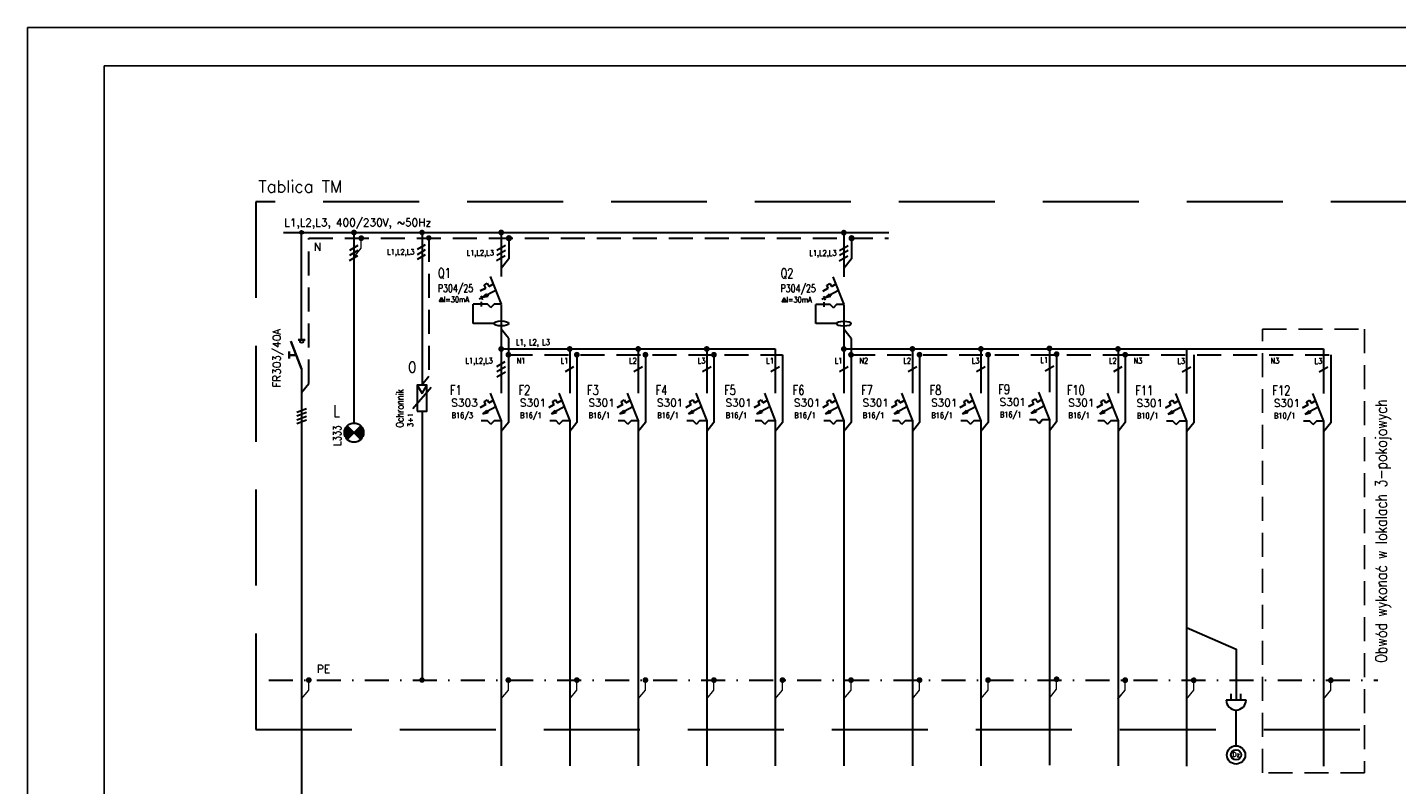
# Model space of a CAD drawing. Header units: millimetres. Extents: x 262469 to 275208, y -32539 to 9411.
# Tile 2 of 256: x 266739 to 269592, y -27171 to -25592. Entities that reach past the tile are written whole.
import ezdxf
from ezdxf.enums import TextEntityAlignment as Align

# ---------------------------------------------------------------- set-up
doc = ezdxf.new("R2010")
doc.units = ezdxf.units.MM
doc.header["$LTSCALE"] = 100
for name, pattern in [('DASHDOT', [1, 0.5, -0.25, 0, -0.25]), ('DASHED', [0.75, 0.5, -0.25]), ('DASHED2', [0.375, 0.25, -0.125])]:
    doc.linetypes.add(name, pattern=pattern)
for name, color, linetype, lineweight in [('# elektryka', 102, 'Continuous', 30), ('$ ele elektryka', 1, 'Continuous', 30), ('$ IE_SCHEMAT', 7, 'Continuous', 0), ('$ MP elektryka', 1, 'Continuous', 30), ('$ mp_ele', 1, 'Continuous', 35), ('$ TWN elektryka', 1, 'Continuous', 30), ('_PROJ_ELE', 1, 'Continuous', 30)]:
    doc.layers.add(name, color=color, linetype=linetype, lineweight=lineweight)
doc.layers.add('$ IE OPIS', color=7, linetype='Continuous')
doc.layers.add('$ IE TABELA', color=7, linetype='Continuous')
doc.styles.add('R', font='romans.shx')
doc.styles.add('ROMANS', font='romans', dxfattribs={"width": 0.8})
doc.styles.get("Standard").update_dxf_attribs({"font": 'simplex.shx', "width": 0.8})

# ---------------------------------------------------------------- blocks, each defined once
blk = doc.blocks.new('jkld')
at = {"layer": '$ IE_SCHEMAT', "color": 7, "linetype": 'Continuous'}
for p, q in [((622.567, 90.601), (622.567, 90.808)), ((622.417, 90.414), (622.567, 90.601))]:
    blk.add_line(p, q, dxfattribs=at)
at = {"layer": '$ IE_SCHEMAT', "color": 7, "linetype": 'Continuous', "const_width": 0.06, "flags": 128}
blk.add_lwpolyline([(622.537, 90.808, 1), (622.597, 90.808, 1)], format="xyb", close=True, dxfattribs=at)
blk = doc.blocks.new('a3eee')
at = {"layer": '$ IE TABELA'}
for p, q in [((19730.8, 4176.8), (19730.8, 1206.8)), ((23930.8, 4176.8), (19730.8, 4176.8)), ((19890.8, 4096.8), (19890.8, 1286.8)), ((23840.8, 4096.8), (19890.8, 4096.8))]:
    blk.add_line(p, q, dxfattribs=at)
blk = doc.blocks.new('A$C7279698E')
at = {"layer": '_PROJ_ELE', "ltscale": 0.01}
for p, q in [((4.52, 3.53), (0, 3.53)), ((4.52, -3.53), (0, -3.53))]:
    blk.add_line(p, q, dxfattribs=at)
at = {"layer": '_PROJ_ELE'}
blk.add_line((4.52, 7.19), (4.52, -7.19), dxfattribs=at)
blk.add_ellipse((4.52, 0), major_axis=(5.08, 5.08), ratio=1, start_param=3.926991, end_param=7.068583, dxfattribs=at)
blk = doc.blocks.new('A$C00412564')
at = {"layer": '_PROJ_ELE'}
for radius in [0.132, 0.0734]:
    blk.add_circle((0, 0), radius, dxfattribs=at)
at = {"layer": '_PROJ_ELE', "color": 7, "lineweight": 30}
blk.add_text('Dz', height=0.0661, rotation=180, dxfattribs=at).set_placement((0.052, 0.028))

msp = doc.modelspace()

# ---------------------------------------------------------------- hatches: boundary and pattern name
at = {"layer": '$ ele elektryka', "linetype": 'Continuous', "ltscale": 3}
h = msp.add_hatch(color=7, dxfattribs=at)
edge = h.paths.add_edge_path()
edge.add_arc((267310.3, -26019.5), 3.16, 0, 360)
h = msp.add_hatch(color=7, dxfattribs=at)
edge = h.paths.add_edge_path()
edge.add_arc((267310.3, -26019.5), 3.16, 0, 360)
h = msp.add_hatch(color=7, dxfattribs=at)
edge = h.paths.add_edge_path()
edge.add_arc((267310.3, -26019.5), 3.16, 0, 360)
h = msp.add_hatch(color=7, dxfattribs=at)
edge = h.paths.add_edge_path()
edge.add_arc((267742.2, -26031.6), 3.41, 0, 360)
h = msp.add_hatch(color=7, dxfattribs=at)
edge = h.paths.add_edge_path()
edge.add_arc((268456.2, -26031.6), 3.41, 0, 360)
at = {"layer": '$ ele elektryka', "linetype": 'Continuous'}
for points in [[(267419.4, -26436.8), (267405.3, -26422.7, 0.198912), (267399.4, -26436.8, 0.198912), (267405.3, -26451)], [(267433.6, -26451, 0.198912), (267439.4, -26436.8, 0.198912), (267433.6, -26422.7), (267419.4, -26436.8)]]:
    msp.add_hatch(color=256, dxfattribs=at).paths.add_polyline_path(points)

# ---------------------------------------------------------------- linework, layer by layer
at = {"layer": '$ ele elektryka', "color": 3, "linetype": 'DASHED', "lineweight": 30, "ltscale": 4}
for p, q in [((269654.9, -25955.7), (267215.2, -25955.7)), ((267215.2, -25955.7), (267215.2, -27055.6)), ((267215.2, -27055.6), (269654.9, -27055.6))]:
    msp.add_line(p, q, dxfattribs=at)
at = {"layer": '$ ele elektryka', "color": 7, "linetype": 'Continuous'}
for p, q in [((267272.7, -26019.6), (268533.5, -26019.6)), ((267410.4, -26056.5), (267428.4, -26046.1)), ((267551.6, -26054.6), (267568.7, -26044.7)), ((267717.1, -26056.5), (267735.1, -26046.1)), ((268431, -26056.9), (268449, -26046.5)), ((267409.7, -26078.1), (267427.7, -26067.7)), ((267410.4, -26066.8), (267428.4, -26056.4)), ((267551.6, -26065.2), (267568.7, -26055.4)), ((267551.6, -26075.5), (267568.7, -26065.6)), ((267716.4, -26078.1), (267734.4, -26067.7)), ((267717.1, -26066.8), (267735.1, -26056.4)), ((268430.4, -26078.5), (268448.4, -26068.1)), ((268431, -26067.2), (268449, -26056.8)), ((267690.3, -26128.9), (267696.8, -26125.5)), ((267690.3, -26128.9), (267696.8, -26125.5)), ((267690.3, -26128.9), (267696.8, -26125.5)), ((267693.8, -26135.4), (267690.3, -26128.9)), ((267693.8, -26135.4), (267690.3, -26128.9)), ((267693.8, -26135.4), (267690.3, -26128.9)), ((267696.8, -26125.5), (267700.2, -26131.9)), ((267696.8, -26125.5), (267700.2, -26131.9)), ((267696.8, -26125.5), (267700.2, -26131.9)), ((267700.2, -26131.9), (267709.4, -26127)), ((267709.4, -26127), (267700.2, -26131.9)), ((267703.3, -26111.6), (267726.1, -26169.2)), ((268404.3, -26129.3), (268410.7, -26125.9)), ((268404.3, -26129.3), (268410.7, -26125.9)), ((268404.3, -26129.3), (268410.7, -26125.9)), ((268407.7, -26135.8), (268404.3, -26129.3)), ((268407.7, -26135.8), (268404.3, -26129.3)), ((268407.7, -26135.8), (268404.3, -26129.3)), ((268410.7, -26125.9), (268414.2, -26132.3)), ((268410.7, -26125.9), (268414.2, -26132.3)), ((268410.7, -26125.9), (268414.2, -26132.3)), ((268414.2, -26132.3), (268423.4, -26127.4)), ((268423.4, -26127.4), (268414.2, -26132.3)), ((268417.3, -26112), (268440, -26169.6)), ((267685.6, -26156), (267680.3, -26158.8)), ((267682.3, -26141.5), (267693.8, -26135.4)), ((267693.8, -26135.4), (267682.3, -26141.5)), ((267683.4, -26151.9), (267685.6, -26156)), ((267687.8, -26160.1), (267685.6, -26156)), ((267714.7, -26140.4), (267687.9, -26154.7)), ((267714.7, -26140.4), (267687.9, -26154.7)), ((267687.9, -26154.7), (267696.1, -26147.2)), ((267687.9, -26154.7), (267698.7, -26152.1)), ((267696.1, -26147.2), (267698.7, -26152.1)), ((268399.6, -26156.4), (268394.3, -26159.2)), ((268396.3, -26141.9), (268407.7, -26135.8)), ((268407.7, -26135.8), (268396.3, -26141.9)), ((268397.4, -26152.3), (268399.6, -26156.4)), ((268401.7, -26160.5), (268399.6, -26156.4)), ((268428.7, -26140.8), (268401.9, -26155.1)), ((268428.7, -26140.8), (268401.9, -26155.1)), ((268401.9, -26155.1), (268410.1, -26147.6)), ((268401.9, -26155.1), (268412.7, -26152.5)), ((268410.1, -26147.6), (268412.7, -26152.5)), ((267667.8, -26209.2), (267667.8, -26169)), ((267684.3, -26169), (267667.8, -26169)), ((267684.3, -26164.5), (267684.3, -26173.9)), ((267684.3, -26164.5), (267684.3, -26173.9)), ((267697.6, -26169.2), (267684.3, -26169.2)), ((267697.6, -26169.2), (267684.3, -26169.2)), ((267704.4, -26176.3), (267697.6, -26169.2)), ((267704.4, -26176.3), (267697.6, -26169.2)), ((267711.2, -26169.2), (267704.4, -26176.3)), ((267704.4, -26176.3), (267711.2, -26169.2)), ((267726.1, -26169.2), (267711.2, -26169.2)), ((267726.1, -26169.2), (267711.2, -26169.2)), ((268381.8, -26209.6), (268381.8, -26169.4)), ((268398.3, -26169.4), (268381.8, -26169.4)), ((268398.3, -26164.9), (268398.3, -26174.3)), ((268398.3, -26164.9), (268398.3, -26174.3)), ((268411.6, -26169.6), (268398.3, -26169.6)), ((268411.6, -26169.6), (268398.3, -26169.6)), ((268418.4, -26176.7), (268411.6, -26169.6)), ((268418.4, -26176.7), (268411.6, -26169.6)), ((268425.1, -26169.6), (268418.4, -26176.7)), ((268418.4, -26176.7), (268425.1, -26169.6)), ((268440, -26169.6), (268425.1, -26169.6)), ((268440, -26169.6), (268425.1, -26169.6)), ((267710.7, -26209.2), (267667.8, -26209.2)), ((268424.7, -26209.6), (268381.8, -26209.6)), ((267716.7, -26298.9), (267734.7, -26288.5)), ((267717.1, -26309.6), (267735.1, -26299.2)), ((267859.8, -26309.6), (267877.8, -26299.2)), ((268002.6, -26309.6), (268020.6, -26299.2)), ((268145.4, -26309.6), (268163.4, -26299.2)), ((268288.2, -26309.6), (268306.2, -26299.2)), ((268431, -26309.6), (268449, -26299.2)), ((268573.8, -26309.6), (268591.8, -26299.2)), ((268716.6, -26309.6), (268734.6, -26299.2)), ((268859.4, -26308), (268877.4, -26297.6)), ((269002.3, -26309.6), (269020.3, -26299.2)), ((269145, -26310.3), (269163, -26299.9)), ((269430.7, -26310.3), (269448.7, -26299.9)), ((267717.1, -26320.5), (267735.1, -26310.1)), ((267310.3, -26353), (267325.3, -26334.2)), ((267579.9, -26342.8), (267542.1, -26387.2)), ((267550.8, -26337.7), (267561.1, -26355)), ((267561.1, -26355), (267571.2, -26337.7)), ((267703.3, -26354.4), (267726.1, -26412)), ((267846.1, -26354.4), (267868.8, -26412)), ((267988.9, -26354.4), (268011.6, -26412)), ((268131.7, -26354.4), (268154.4, -26412)), ((268274.5, -26354.4), (268297.2, -26412)), ((268417.3, -26354.4), (268440, -26412)), ((268560.1, -26354.4), (268582.8, -26412)), ((268702.9, -26354.4), (268725.6, -26412)), ((268845.7, -26352.8), (268868.4, -26410.5)), ((268988.5, -26354.4), (269011.3, -26412)), ((269131.3, -26355.1), (269154, -26412.7)), ((269416.9, -26355.1), (269439.7, -26412.7)), ((267693.8, -26378.2), (267682.3, -26384.3)), ((267682.3, -26384.3), (267693.8, -26378.2)), ((267714.7, -26383.2), (267687.9, -26397.6)), ((267714.7, -26383.2), (267687.9, -26397.6)), ((267690.3, -26371.8), (267696.8, -26368.3)), ((267690.3, -26371.8), (267696.8, -26368.3)), ((267690.3, -26371.8), (267696.8, -26368.3)), ((267693.8, -26378.2), (267690.3, -26371.8)), ((267693.8, -26378.2), (267690.3, -26371.8)), ((267693.8, -26378.2), (267690.3, -26371.8)), ((267696.8, -26368.3), (267700.2, -26374.8)), ((267696.8, -26368.3), (267700.2, -26374.8)), ((267696.8, -26368.3), (267700.2, -26374.8)), ((267709.4, -26369.8), (267700.2, -26374.8)), ((267700.2, -26374.8), (267709.4, -26369.8)), ((267836.5, -26378.2), (267825.1, -26384.3)), ((267825.1, -26384.3), (267836.5, -26378.2)), ((267857.5, -26383.2), (267830.7, -26397.6)), ((267857.5, -26383.2), (267830.7, -26397.6)), ((267833.1, -26371.8), (267839.5, -26368.3)), ((267833.1, -26371.8), (267839.5, -26368.3)), ((267833.1, -26371.8), (267839.5, -26368.3)), ((267836.5, -26378.2), (267833.1, -26371.8)), ((267836.5, -26378.2), (267833.1, -26371.8)), ((267836.5, -26378.2), (267833.1, -26371.8)), ((267839.5, -26368.3), (267843, -26374.8)), ((267839.5, -26368.3), (267843, -26374.8)), ((267839.5, -26368.3), (267843, -26374.8)), ((267852.2, -26369.8), (267843, -26374.8)), ((267843, -26374.8), (267852.2, -26369.8)), ((267979.3, -26378.2), (267967.9, -26384.3)), ((267967.9, -26384.3), (267979.3, -26378.2)), ((268000.3, -26383.2), (267973.5, -26397.6)), ((268000.3, -26383.2), (267973.5, -26397.6)), ((267975.9, -26371.8), (267982.3, -26368.3)), ((267975.9, -26371.8), (267982.3, -26368.3)), ((267975.9, -26371.8), (267982.3, -26368.3)), ((267979.3, -26378.2), (267975.9, -26371.8)), ((267979.3, -26378.2), (267975.9, -26371.8)), ((267979.3, -26378.2), (267975.9, -26371.8)), ((267982.3, -26368.3), (267985.8, -26374.8)), ((267982.3, -26368.3), (267985.8, -26374.8)), ((267982.3, -26368.3), (267985.8, -26374.8)), ((267995, -26369.8), (267985.8, -26374.8)), ((267985.8, -26374.8), (267995, -26369.8)), ((268122.1, -26378.2), (268110.7, -26384.3)), ((268110.7, -26384.3), (268122.1, -26378.2)), ((268143.1, -26383.2), (268116.3, -26397.6)), ((268143.1, -26383.2), (268116.3, -26397.6)), ((268118.7, -26371.8), (268125.1, -26368.3)), ((268118.7, -26371.8), (268125.1, -26368.3)), ((268118.7, -26371.8), (268125.1, -26368.3)), ((268122.1, -26378.2), (268118.7, -26371.8)), ((268122.1, -26378.2), (268118.7, -26371.8)), ((268122.1, -26378.2), (268118.7, -26371.8)), ((268125.1, -26368.3), (268128.6, -26374.8)), ((268125.1, -26368.3), (268128.6, -26374.8)), ((268125.1, -26368.3), (268128.6, -26374.8)), ((268137.8, -26369.8), (268128.6, -26374.8)), ((268128.6, -26374.8), (268137.8, -26369.8)), ((268264.9, -26378.2), (268253.5, -26384.3)), ((268253.5, -26384.3), (268264.9, -26378.2)), ((268285.9, -26383.2), (268259.1, -26397.6)), ((268285.9, -26383.2), (268259.1, -26397.6)), ((268261.5, -26371.8), (268267.9, -26368.3)), ((268261.5, -26371.8), (268267.9, -26368.3)), ((268261.5, -26371.8), (268267.9, -26368.3)), ((268264.9, -26378.2), (268261.5, -26371.8)), ((268264.9, -26378.2), (268261.5, -26371.8)), ((268264.9, -26378.2), (268261.5, -26371.8)), ((268267.9, -26368.3), (268271.4, -26374.8)), ((268267.9, -26368.3), (268271.4, -26374.8)), ((268267.9, -26368.3), (268271.4, -26374.8)), ((268280.6, -26369.8), (268271.4, -26374.8)), ((268271.4, -26374.8), (268280.6, -26369.8)), ((268407.7, -26378.2), (268396.3, -26384.3)), ((268396.3, -26384.3), (268407.7, -26378.2)), ((268428.7, -26383.2), (268401.9, -26397.6)), ((268428.7, -26383.2), (268401.9, -26397.6)), ((268404.3, -26371.8), (268410.7, -26368.3)), ((268404.3, -26371.8), (268410.7, -26368.3)), ((268404.3, -26371.8), (268410.7, -26368.3)), ((268407.7, -26378.2), (268404.3, -26371.8)), ((268407.7, -26378.2), (268404.3, -26371.8)), ((268407.7, -26378.2), (268404.3, -26371.8)), ((268410.7, -26368.3), (268414.2, -26374.8)), ((268410.7, -26368.3), (268414.2, -26374.8)), ((268410.7, -26368.3), (268414.2, -26374.8)), ((268423.4, -26369.8), (268414.2, -26374.8)), ((268414.2, -26374.8), (268423.4, -26369.8)), ((268550.5, -26378.2), (268539.1, -26384.3)), ((268539.1, -26384.3), (268550.5, -26378.2)), ((268571.5, -26383.2), (268544.7, -26397.6)), ((268571.5, -26383.2), (268544.7, -26397.6)), ((268547.1, -26371.8), (268553.5, -26368.3)), ((268547.1, -26371.8), (268553.5, -26368.3)), ((268547.1, -26371.8), (268553.5, -26368.3)), ((268550.5, -26378.2), (268547.1, -26371.8)), ((268550.5, -26378.2), (268547.1, -26371.8)), ((268550.5, -26378.2), (268547.1, -26371.8)), ((268553.5, -26368.3), (268557, -26374.8)), ((268553.5, -26368.3), (268557, -26374.8)), ((268553.5, -26368.3), (268557, -26374.8)), ((268566.2, -26369.8), (268557, -26374.8)), ((268557, -26374.8), (268566.2, -26369.8)), ((268693.3, -26378.2), (268681.9, -26384.3)), ((268681.9, -26384.3), (268693.3, -26378.2)), ((268714.3, -26383.2), (268687.5, -26397.6)), ((268714.3, -26383.2), (268687.5, -26397.6)), ((268689.9, -26371.8), (268696.3, -26368.3)), ((268689.9, -26371.8), (268696.3, -26368.3)), ((268689.9, -26371.8), (268696.3, -26368.3)), ((268693.3, -26378.2), (268689.9, -26371.8)), ((268693.3, -26378.2), (268689.9, -26371.8)), ((268693.3, -26378.2), (268689.9, -26371.8)), ((268696.3, -26368.3), (268699.8, -26374.8)), ((268696.3, -26368.3), (268699.8, -26374.8)), ((268696.3, -26368.3), (268699.8, -26374.8)), ((268709, -26369.8), (268699.8, -26374.8)), ((268699.8, -26374.8), (268709, -26369.8)), ((268836.1, -26376.6), (268824.7, -26382.7)), ((268824.7, -26382.7), (268836.1, -26376.6)), ((268857.1, -26381.6), (268830.3, -26396)), ((268857.1, -26381.6), (268830.3, -26396)), ((268830.3, -26396), (268838.5, -26388.5)), ((268832.7, -26370.2), (268839.1, -26366.7)), ((268832.7, -26370.2), (268839.1, -26366.7)), ((268832.7, -26370.2), (268839.1, -26366.7)), ((268836.1, -26376.6), (268832.7, -26370.2)), ((268836.1, -26376.6), (268832.7, -26370.2)), ((268836.1, -26376.6), (268832.7, -26370.2)), ((268838.5, -26388.5), (268841.1, -26393.3)), ((268839.1, -26366.7), (268842.6, -26373.2)), ((268839.1, -26366.7), (268842.6, -26373.2)), ((268839.1, -26366.7), (268842.6, -26373.2)), ((268851.8, -26368.2), (268842.6, -26373.2)), ((268842.6, -26373.2), (268851.8, -26368.2)), ((268978.9, -26378.2), (268967.5, -26384.3)), ((268967.5, -26384.3), (268978.9, -26378.2)), ((268999.9, -26383.2), (268973.1, -26397.6)), ((268999.9, -26383.2), (268973.1, -26397.6)), ((268975.5, -26371.8), (268982, -26368.3)), ((268975.5, -26371.8), (268982, -26368.3)), ((268975.5, -26371.8), (268982, -26368.3)), ((268978.9, -26378.2), (268975.5, -26371.8)), ((268978.9, -26378.2), (268975.5, -26371.8)), ((268978.9, -26378.2), (268975.5, -26371.8)), ((268982, -26368.3), (268985.4, -26374.8)), ((268982, -26368.3), (268985.4, -26374.8)), ((268982, -26368.3), (268985.4, -26374.8)), ((268994.6, -26369.8), (268985.4, -26374.8)), ((268985.4, -26374.8), (268994.6, -26369.8)), ((269121.7, -26378.9), (269110.3, -26385)), ((269110.3, -26385), (269121.7, -26378.9)), ((269142.7, -26383.9), (269115.9, -26398.2)), ((269142.7, -26383.9), (269115.9, -26398.2)), ((269118.3, -26372.5), (269124.7, -26369)), ((269118.3, -26372.5), (269124.7, -26369)), ((269118.3, -26372.5), (269124.7, -26369)), ((269121.7, -26378.9), (269118.3, -26372.5)), ((269121.7, -26378.9), (269118.3, -26372.5)), ((269121.7, -26378.9), (269118.3, -26372.5)), ((269124.7, -26369), (269128.2, -26375.5)), ((269124.7, -26369), (269128.2, -26375.5)), ((269124.7, -26369), (269128.2, -26375.5)), ((269137.4, -26370.5), (269128.2, -26375.5)), ((269128.2, -26375.5), (269137.4, -26370.5)), ((269407.3, -26378.9), (269395.9, -26385)), ((269395.9, -26385), (269407.3, -26378.9)), ((269428.3, -26383.9), (269401.5, -26398.2)), ((269428.3, -26383.9), (269401.5, -26398.2)), ((269403.9, -26372.5), (269410.4, -26369)), ((269403.9, -26372.5), (269410.4, -26369)), ((269403.9, -26372.5), (269410.4, -26369)), ((269407.3, -26378.9), (269403.9, -26372.5)), ((269407.3, -26378.9), (269403.9, -26372.5)), ((269407.3, -26378.9), (269403.9, -26372.5)), ((269410.4, -26369), (269413.8, -26375.5)), ((269410.4, -26369), (269413.8, -26375.5)), ((269410.4, -26369), (269413.8, -26375.5)), ((269423, -26370.5), (269413.8, -26375.5)), ((269413.8, -26375.5), (269423, -26370.5)), ((267697.6, -26412), (267684.3, -26412)), ((267697.6, -26412), (267684.3, -26412)), ((267687.9, -26397.6), (267696.1, -26390)), ((267687.9, -26397.6), (267698.7, -26394.9)), ((267696.1, -26390), (267698.7, -26394.9)), ((267704.4, -26419.1), (267697.6, -26412)), ((267704.4, -26419.1), (267697.6, -26412)), ((267704.4, -26419.1), (267711.2, -26412)), ((267711.2, -26412), (267704.4, -26419.1)), ((267726.1, -26412), (267711.2, -26412)), ((267726.1, -26412), (267711.2, -26412)), ((267840.4, -26412), (267827.1, -26412)), ((267840.4, -26412), (267827.1, -26412)), ((267830.7, -26397.6), (267838.9, -26390)), ((267830.7, -26397.6), (267841.5, -26394.9)), ((267838.9, -26390), (267841.5, -26394.9)), ((267847.2, -26419.1), (267840.4, -26412)), ((267847.2, -26419.1), (267840.4, -26412)), ((267847.2, -26419.1), (267854, -26412)), ((267854, -26412), (267847.2, -26419.1)), ((267868.8, -26412), (267854, -26412)), ((267868.8, -26412), (267854, -26412)), ((267983.2, -26412), (267969.9, -26412)), ((267983.2, -26412), (267969.9, -26412)), ((267973.5, -26397.6), (267981.7, -26390)), ((267973.5, -26397.6), (267984.3, -26394.9)), ((267981.7, -26390), (267984.3, -26394.9)), ((267990, -26419.1), (267983.2, -26412)), ((267990, -26419.1), (267983.2, -26412)), ((267990, -26419.1), (267996.7, -26412)), ((267996.7, -26412), (267990, -26419.1)), ((268011.6, -26412), (267996.7, -26412)), ((268011.6, -26412), (267996.7, -26412)), ((268126, -26412), (268112.7, -26412)), ((268126, -26412), (268112.7, -26412)), ((268116.3, -26397.6), (268124.5, -26390)), ((268116.3, -26397.6), (268127.1, -26394.9)), ((268124.5, -26390), (268127.1, -26394.9)), ((268132.8, -26419.1), (268126, -26412)), ((268132.8, -26419.1), (268126, -26412)), ((268132.8, -26419.1), (268139.5, -26412)), ((268139.5, -26412), (268132.8, -26419.1)), ((268154.4, -26412), (268139.5, -26412)), ((268154.4, -26412), (268139.5, -26412)), ((268268.8, -26412), (268255.5, -26412)), ((268268.8, -26412), (268255.5, -26412)), ((268259.1, -26397.6), (268267.3, -26390)), ((268259.1, -26397.6), (268269.9, -26394.9)), ((268267.3, -26390), (268269.9, -26394.9)), ((268275.6, -26419.1), (268268.8, -26412)), ((268275.6, -26419.1), (268268.8, -26412)), ((268275.6, -26419.1), (268282.3, -26412)), ((268282.3, -26412), (268275.6, -26419.1)), ((268297.2, -26412), (268282.3, -26412)), ((268297.2, -26412), (268282.3, -26412)), ((268411.6, -26412), (268398.3, -26412)), ((268411.6, -26412), (268398.3, -26412)), ((268401.9, -26397.6), (268410.1, -26390)), ((268401.9, -26397.6), (268412.7, -26394.9)), ((268410.1, -26390), (268412.7, -26394.9)), ((268418.4, -26419.1), (268411.6, -26412)), ((268418.4, -26419.1), (268411.6, -26412)), ((268418.4, -26419.1), (268425.1, -26412)), ((268425.1, -26412), (268418.4, -26419.1)), ((268440, -26412), (268425.1, -26412)), ((268440, -26412), (268425.1, -26412)), ((268554.4, -26412), (268541.1, -26412)), ((268554.4, -26412), (268541.1, -26412)), ((268544.7, -26397.6), (268552.9, -26390)), ((268544.7, -26397.6), (268555.5, -26394.9)), ((268552.9, -26390), (268555.5, -26394.9)), ((268561.2, -26419.1), (268554.4, -26412)), ((268561.2, -26419.1), (268554.4, -26412)), ((268561.2, -26419.1), (268567.9, -26412)), ((268567.9, -26412), (268561.2, -26419.1)), ((268582.8, -26412), (268567.9, -26412)), ((268582.8, -26412), (268567.9, -26412)), ((268697.2, -26412), (268683.9, -26412)), ((268697.2, -26412), (268683.9, -26412)), ((268687.5, -26397.6), (268695.7, -26390)), ((268687.5, -26397.6), (268698.3, -26394.9)), ((268695.7, -26390), (268698.3, -26394.9)), ((268704, -26419.1), (268697.2, -26412)), ((268704, -26419.1), (268697.2, -26412)), ((268704, -26419.1), (268710.7, -26412)), ((268710.7, -26412), (268704, -26419.1)), ((268725.6, -26412), (268710.7, -26412)), ((268725.6, -26412), (268710.7, -26412)), ((268840, -26410.5), (268826.7, -26410.5)), ((268840, -26410.5), (268826.7, -26410.5)), ((268830.3, -26396), (268841.1, -26393.3)), ((268846.8, -26417.5), (268840, -26410.5)), ((268846.8, -26417.5), (268840, -26410.5)), ((268846.8, -26417.5), (268853.5, -26410.5)), ((268853.5, -26410.5), (268846.8, -26417.5)), ((268868.4, -26410.5), (268853.5, -26410.5)), ((268868.4, -26410.5), (268853.5, -26410.5)), ((268982.8, -26412), (268969.5, -26412)), ((268982.8, -26412), (268969.5, -26412)), ((268973.1, -26397.6), (268981.3, -26390)), ((268973.1, -26397.6), (268983.9, -26394.9)), ((268981.3, -26390), (268983.9, -26394.9)), ((268989.6, -26419.1), (268982.8, -26412)), ((268989.6, -26419.1), (268982.8, -26412)), ((268989.6, -26419.1), (268996.4, -26412)), ((268996.4, -26412), (268989.6, -26419.1)), ((269011.3, -26412), (268996.4, -26412)), ((269011.3, -26412), (268996.4, -26412)), ((269125.6, -26412.7), (269112.3, -26412.7)), ((269125.6, -26412.7), (269112.3, -26412.7)), ((269115.9, -26398.2), (269124.1, -26390.7)), ((269115.9, -26398.2), (269126.7, -26395.6)), ((269124.1, -26390.7), (269126.7, -26395.6)), ((269132.4, -26419.8), (269125.6, -26412.7)), ((269132.4, -26419.8), (269125.6, -26412.7)), ((269132.4, -26419.8), (269139.2, -26412.7)), ((269139.2, -26412.7), (269132.4, -26419.8)), ((269154, -26412.7), (269139.2, -26412.7)), ((269154, -26412.7), (269139.2, -26412.7)), ((269411.2, -26412.7), (269397.9, -26412.7)), ((269411.2, -26412.7), (269397.9, -26412.7)), ((269401.5, -26398.2), (269409.7, -26390.7)), ((269401.5, -26398.2), (269412.3, -26395.6)), ((269409.7, -26390.7), (269412.3, -26395.6)), ((269418, -26419.8), (269411.2, -26412.7)), ((269418, -26419.8), (269411.2, -26412.7)), ((269418, -26419.8), (269424.8, -26412.7)), ((269424.8, -26412.7), (269418, -26419.8)), ((269439.7, -26412.7), (269424.8, -26412.7)), ((269439.7, -26412.7), (269424.8, -26412.7))]:
    msp.add_line(p, q, dxfattribs=at)
at = {"layer": '$ ele elektryka'}
msp.add_line((267310.3, -26243.5), (267310.3, -26019.5), dxfattribs=at)
at = {"layer": '$ ele elektryka', "linetype": 'Continuous'}
for p, q in [((267419.4, -26019.6), (267419.4, -26386.8)), ((267561.1, -26019.6), (267561.1, -26337.7)), ((267310.3, -26304), (267310.3, -27535.5)), ((267419.4, -26386.8), (267419.4, -26416.8)), ((267561.1, -26392.3), (267561.1, -26952.7)), ((267433.6, -26451), (267405.3, -26422.7)), ((267405.3, -26451), (267433.6, -26422.7))]:
    msp.add_line(p, q, dxfattribs=at)
at = {"layer": '$ ele elektryka', "linetype": 'Continuous', "lineweight": 30}
for p, q in [((267726.1, -26019.6), (267726.1, -26111.6)), ((268440, -26020), (268440, -26112)), ((267726.1, -26169.7), (267726.1, -26354.4)), ((268440, -26170.1), (268440, -26354.8)), ((267726.1, -26262.4), (268297.2, -26262.4)), ((267868.8, -26262.4), (267868.8, -26354.4)), ((268011.6, -26262.4), (268011.6, -26354.4)), ((268154.4, -26262.4), (268154.4, -26354.4)), ((268297.2, -26262.4), (268297.2, -26354.4)), ((268440, -26262.4), (269011.2, -26262.4)), ((268582.8, -26262.4), (268582.8, -26354.4)), ((268725.6, -26262.4), (268725.6, -26354.4)), ((268868.4, -26261.2), (268868.4, -26352.8)), ((269011.3, -26262.4), (269439.7, -26262.4)), ((269011.3, -26262.7), (269011.3, -26354.4)), ((269154, -26262.4), (269154, -26355.1)), ((269439.7, -26262.4), (269439.7, -26355.1)), ((267726.1, -26412), (267726.1, -27131.6)), ((267868.8, -26412), (267868.8, -27131.6)), ((268011.6, -26412), (268011.6, -27131.6)), ((268154.4, -26412), (268154.4, -27131.6)), ((268297.2, -26412), (268297.2, -27131.6)), ((268440, -26412), (268440, -27131.6)), ((268582.8, -26412), (268582.8, -27131.6)), ((268725.6, -26412), (268725.6, -27131.6)), ((268868.4, -26410.5), (268868.4, -27130)), ((269011.3, -26412), (269011.3, -27131.6)), ((269154, -26412.7), (269154, -27132.3)), ((269439.7, -26412.7), (269439.7, -27132.3)), ((269257.3, -27091.8), (269257.4, -27015.2))]:
    msp.add_line(p, q, dxfattribs=at)
at = {"layer": '$ ele elektryka', "color": 7, "linetype": 'Continuous', "ltscale": 3}
for p, q in [((267300.2, -26394), (267320.3, -26386.2)), ((267300.2, -26402), (267320.3, -26394.2)), ((267300.2, -26409.9), (267320.3, -26402.2)), ((267300.2, -26417.9), (267320.3, -26410.2))]:
    msp.add_line(p, q, dxfattribs=at)
at = {"layer": '$ ele elektryka', "color": 0, "linetype": 'Continuous', "ltscale": 50, "const_width": 5.7, "flags": 128}
for points in [[(267558.3, -26019.6, 1), (267564, -26019.6, 1)], [(267558.3, -26019.6, 1), (267564, -26019.6, 1)], [(267572.4, -26031, 1), (267578.1, -26031, 1)], [(267558.3, -26952.7, 1), (267564, -26952.7, 1)]]:
    msp.add_lwpolyline(points, format="xyb", close=True, dxfattribs=at)
at = {"layer": '$ ele elektryka', "color": 7, "linetype": 'Continuous'}
for points in [[(267601.5, -26155.7), (267597.4, -26162.8), (267605.6, -26162.8)], [(268315.5, -26156.1), (268311.4, -26163.2), (268319.6, -26163.2)], [(267550.8, -26392.3), (267571.2, -26392.3), (267571.2, -26337.7), (267550.8, -26337.7)]]:
    msp.add_lwpolyline(points, close=True, dxfattribs=at)
at = {"layer": '$ ele elektryka', "linetype": 'Continuous', "lineweight": 30}
msp.add_lwpolyline([(269154.1, -26842.8), (269257.4, -26888.6), (269257.4, -26994.5)], dxfattribs=at)
at = {"layer": '$ ele elektryka', "color": 7, "linetype": 'Continuous', "ltscale": 3}
for centre, radius in [((267310.3, -26019.5), 3.16), ((267310.3, -26019.5), 3.16), ((267310.3, -26019.5), 3.16), ((267742.2, -26031.6), 3.41), ((268456.2, -26031.6), 3.41)]:
    msp.add_circle(centre, radius, dxfattribs=at)
at = {"layer": '$ ele elektryka', "linetype": 'Continuous'}
msp.add_circle((267419.4, -26436.8), 20, dxfattribs=at)
at = {"layer": '$ ele elektryka', "color": 7, "linetype": 'Continuous'}
for centre in [(267726.1, -26209.2), (268440, -26209.6)]:
    msp.add_ellipse(centre, major_axis=(-15.4, 0), ratio=0.333333, dxfattribs=at)
at = {"layer": '$ IE OPIS', "color": 2, "linetype": 'DASHED'}
msp.add_lwpolyline([(269312.2, -26221.5), (269525, -26221.5), (269525, -27145.9), (269312.2, -27145.9)], close=True, dxfattribs=at)
at = {"layer": '$ MP elektryka', "color": 7, "linetype": 'DASHED'}
for p, q in [((267325.3, -26031.6), (268532.9, -26031.6)), ((267325.3, -26334.2), (267325.3, -26031.6)), ((267575.2, -26031), (267575.2, -26319.8)), ((267741.1, -26274.4), (268312.2, -26274.4)), ((268455, -26274.7), (269026.3, -26274.9)), ((269026.3, -26274.7), (269454.7, -26274.8))]:
    msp.add_line(p, q, dxfattribs=at)
at = {"layer": '$ MP elektryka', "color": 7, "linetype": 'DASHED', "ltscale": 50}
for p, q in [((267742.3, -26031.7), (267742.3, -26074.7)), ((268456.2, -26031.7), (268456.2, -26074.7))]:
    msp.add_line(p, q, dxfattribs=at)
at = {"layer": '$ MP elektryka', "color": 7, "linetype": 'DASHED', "ltscale": 5}
for p, q in [((267741.1, -26274.4), (267741.1, -26415.6)), ((267883.8, -26274.4), (267883.8, -26415.6)), ((268026.6, -26274.4), (268026.6, -26415.6)), ((268169.4, -26274.4), (268169.4, -26415.6)), ((268312.2, -26274.4), (268312.2, -26415.6)), ((268455, -26274.4), (268455, -26415.6)), ((268597.8, -26274.4), (268597.8, -26415.6)), ((268740.6, -26274.4), (268740.6, -26415.6)), ((268883.4, -26273.2), (268883.4, -26414.1)), ((269026.3, -26274.4), (269026.3, -26415.6)), ((269169, -26274.8), (269169, -26416.3)), ((269454.7, -26274.8), (269454.7, -26416.3)), ((267741.1, -26415.6), (267726.1, -26434.4)), ((267883.8, -26415.6), (267868.8, -26434.4)), ((268026.6, -26415.6), (268011.6, -26434.4)), ((268169.4, -26415.6), (268154.4, -26434.4)), ((268312.2, -26415.6), (268297.2, -26434.4)), ((268455, -26415.6), (268440, -26434.4)), ((268597.8, -26415.6), (268582.8, -26434.4)), ((268740.6, -26415.6), (268725.6, -26434.4)), ((268883.4, -26414.1), (268868.4, -26432.8)), ((269026.3, -26415.6), (269011.3, -26434.4)), ((269169, -26416.3), (269154, -26435.1)), ((269454.7, -26416.3), (269439.7, -26435.1))]:
    msp.add_line(p, q, dxfattribs=at)
at = {"layer": '$ MP elektryka', "color": 7, "linetype": 'DASHDOT'}
msp.add_line((267241.9, -26952.7), (269553, -26952.7), dxfattribs=at)
at = {"layer": '$ MP elektryka', "color": 7, "linetype": 'Continuous', "ltscale": 50, "flags": 128}
for points, const_width in [([(267416.4, -26019.6, 1), (267422.4, -26019.6, 1)], 6), ([(267723.1, -26019.6, 1), (267729.1, -26019.6, 1)], 6), ([(268437, -26020, 1), (268443, -26020, 1)], 6), ([(267739, -26031.6, 1), (267745.5, -26031.6, 1)], 6.48), ([(268453, -26031.6, 1), (268459.4, -26031.6, 1)], 6.48), ([(267723.1, -26262.4, 1), (267729.1, -26262.4, 1)], 6), ([(267738.1, -26274.4, 1), (267744.1, -26274.4, 1)], 6), ([(267865.8, -26262.4, 1), (267871.8, -26262.4, 1)], 6), ([(267880.8, -26274.4, 1), (267886.8, -26274.4, 1)], 6), ([(268008.6, -26262.4, 1), (268014.6, -26262.4, 1)], 6), ([(268023.6, -26274.4, 1), (268029.6, -26274.4, 1)], 6), ([(268151.4, -26262.4, 1), (268157.4, -26262.4, 1)], 6), ([(268166.4, -26274.4, 1), (268172.4, -26274.4, 1)], 6), ([(268437, -26262.5, 1), (268443, -26262.5, 1)], 6), ([(268452, -26274.5, 1), (268458, -26274.5, 1)], 6), ([(268579.8, -26262.4, 1), (268585.8, -26262.4, 1)], 6), ([(268594.8, -26274.4, 1), (268600.8, -26274.4, 1)], 6), ([(268722.6, -26262.4, 1), (268728.6, -26262.4, 1)], 6), ([(268737.6, -26274.4, 1), (268743.6, -26274.4, 1)], 6), ([(268865.4, -26261.2, 1), (268871.4, -26261.2, 1)], 6), ([(268880.4, -26273.2, 1), (268886.4, -26273.2, 1)], 6), ([(269008.3, -26262.5, 1), (269014.3, -26262.5, 1)], 6), ([(269023.3, -26274.5, 1), (269029.3, -26274.5, 1)], 6)]:
    msp.add_lwpolyline(points, format="xyb", close=True, dxfattribs=dict(at, const_width=const_width))
at = {"layer": '$ mp_ele', "color": 7}
for p, q in [((267287.5, -26246.4), (267310.3, -26304)), ((267303.1, -26243.5), (267317.4, -26243.5)), ((267284, -26267.7), (267284, -26282.6)), ((267298.9, -26275.2), (267284, -26275.2))]:
    msp.add_line(p, q, dxfattribs=at)
at = {"layer": '$ TWN elektryka', "color": 7, "linetype": 'DASHED', "ltscale": 500}
for p, q in [((267742.3, -26074.7), (267726.1, -26094.9)), ((268456.2, -26074.7), (268440, -26094.9)), ((267741.1, -26239.9), (267726.1, -26221.1)), ((267741.1, -26239.9), (267741.1, -26274.4)), ((268455, -26240.3), (268440, -26221.5)), ((268455, -26240.3), (268455, -26274.8))]:
    msp.add_line(p, q, dxfattribs=at)
at = {"layer": '$ TWN elektryka', "color": 7, "linetype": 'DASHED2', "ltscale": 500}
msp.add_line((267575.2, -26319.8), (267561, -26337.7), dxfattribs=at)
at = {"layer": '$ TWN elektryka', "color": 7, "linetype": 'Continuous'}
msp.add_circle((267310.4, -26246.7), 3.25, dxfattribs=at)

# ---------------------------------------------------------------- block references
at = {"layer": '# elektryka', "lineweight": 25, "ltscale": 0.01, "xscale": 2.880000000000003, "yscale": 2.880000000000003, "zscale": 2.880000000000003, "rotation": 269.9999999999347}
msp.add_blockref('A$C7279698E', (269257.4, -26981.4), dxfattribs=at)
at = {"layer": '# elektryka', "lineweight": 25, "xscale": 144, "yscale": 144, "zscale": 144, "rotation": 179.9999999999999}
msp.add_blockref('A$C00412564', (269257.3, -27108.7), dxfattribs=at)
at = {"layer": '$ IE TABELA', "color": 7}
msp.add_blockref('a3eee', (247008.1, -29768.8), dxfattribs=at)
at = {"layer": '$ TWN elektryka', "color": 7, "linetype": 'DASHED', "ltscale": 500, "xscale": 100, "yscale": 100, "zscale": 100}
msp.add_blockref('jkld', (205177.7, -35112.3), dxfattribs=at)
at = {"layer": '$ TWN elektryka', "xscale": 100, "yscale": 100, "zscale": 100}
for p in [(205068.5, -36033.5), (205484.3, -36033.5), (205627.1, -36033.5), (205769.9, -36033.5), (205912.7, -36033.5), (206055.5, -36033.5), (206198.3, -36033.5), (206341.1, -36033.5), (206483.9, -36033.5), (206626.7, -36031.9), (206769.5, -36033.8), (206769.5, -36033.5), (206912.4, -36033.9), (207198, -36033.9)]:
    msp.add_blockref('jkld', p, dxfattribs=at)

# ---------------------------------------------------------------- texts
at = {"layer": '$ ele elektryka', "color": 7, "linetype": 'Continuous', "style": 'ROMANS'}
for s, p in [('L1,L2,L3, 400/230V, ~50Hz', (267274.1, -26006.8)), ('S303', (267622.2, -26382.6)), ('S301', (267765, -26382.6)), ('S301', (267907.8, -26382.6)), ('S301', (268050.6, -26382.6)), ('S301', (268193.4, -26382.6)), ('S301', (268336.2, -26382.6)), ('S301', (268479, -26382.6)), ('S301', (268621.8, -26382.6)), ('S301', (268764.6, -26381)), ('S301', (268907.4, -26382.6)), ('S301', (269050.2, -26383.3)), ('S301', (269335.8, -26383.3))]:
    msp.add_text(s, height=16, dxfattribs=at).set_placement(p)
for s, height, width, p in [('L1,L2,L3', 11.4, 0.8, (267488.4, -26065.7)), ('L1,L2,L3', 11.4, 0.8, (267653.9, -26067.6)), ('L1,L2,L3', 11.4, 0.8, (268367.9, -26068)), ('Q1', 20, 0.75, (267594.1, -26114.2)), ('Q2', 20, 0.75, (268308.1, -26114.6)), ('P304/25', 16, 0.75, (267594.1, -26143.8)), ('P304/25', 16, 0.75, (268308.1, -26144.2)), ('I=30mA', 12, 0.8, (267606.3, -26165.2)), ('I=30mA', 12, 0.8, (268320.3, -26165.6)), ('L1, L2, L3', 12, 0.8, (267756.7, -26254.3)), ('O', 22.8, 0.8, (267532.2, -26311.8)), ('L1,L2,L3', 12, 0.8, (267651.6, -26292.9)), ('N1', 12, 0.8, (267758.4, -26293)), ('L1', 12, 0.8, (267849.8, -26293)), ('L2', 12, 0.8, (267992.6, -26293)), ('L3', 12, 0.8, (268135.4, -26293)), ('L1', 12, 0.8, (268278.2, -26293)), ('L1', 12, 0.8, (268421, -26293)), ('N2', 12, 0.8, (268472.3, -26293)), ('L2', 12, 0.8, (268563.8, -26293)), ('L3', 12, 0.8, (268706.6, -26293)), ('L1', 12, 0.8, (268849.4, -26291.4)), ('L2', 12, 0.8, (268992.3, -26293)), ('N3', 12, 0.8, (269043.6, -26293)), ('L3', 12, 0.8, (269135, -26293.6)), ('N3', 12, 0.8, (269329.2, -26293)), ('L3', 12, 0.8, (269420.7, -26293.6)), ('F1', 20, 0.75, (267619.4, -26358.2)), ('F2', 20, 0.75, (267762.2, -26358.2)), ('F3', 20, 0.75, (267905, -26358.2)), ('F4', 20, 0.75, (268047.7, -26358.2)), ('F5', 20, 0.75, (268190.6, -26358.2)), ('F6', 20, 0.75, (268333.4, -26358.2)), ('F7', 20, 0.75, (268476.1, -26358.2)), ('F8', 20, 0.75, (268619, -26358.2)), ('F9', 20, 0.75, (268761.8, -26356.6)), ('F10', 20, 0.75, (268904.6, -26358.2)), ('F11', 20, 0.75, (269047.4, -26358.9)), ('F12', 20, 0.75, (269333, -26358.9)), ('L', 24, 0.8, (267376.3, -26403.7)), ('B16/3', 12, 0.8, (267622.7, -26406.8)), ('B16/1', 12, 0.8, (267765.5, -26406.8)), ('B16/1', 12, 0.8, (267908.3, -26406.8)), ('B16/1', 12, 0.8, (268051.1, -26406.8)), ('B16/1', 12, 0.8, (268193.9, -26406.8)), ('B16/1', 12, 0.8, (268336.7, -26406.8)), ('B16/1', 12, 0.8, (268479.5, -26406.8)), ('B16/1', 12, 0.8, (268622.3, -26406.8)), ('B16/1', 12, 0.8, (268765.1, -26405.2)), ('B16/1', 12, 0.8, (268907.9, -26406.8)), ('B10/1', 12, 0.8, (269050.7, -26407.5)), ('B10/1', 12, 0.8, (269336.3, -26407.5))]:
    msp.add_text(s, height=height, dxfattribs=dict(at, width=width)).set_placement(p)
for s, height, p in [('FR303/40A', 16, (267266.5, -26343)), ('3+1', 10.45, (267542.2, -26425.3))]:
    msp.add_text(s, height=height, rotation=90, dxfattribs=at).set_placement(p)
at = {"layer": '$ ele elektryka', "color": 7, "linetype": 'Continuous', "style": 'ROMANS', "width": 0.8}
for s, height, p in [('Ochronnik', 15.2, (267522.6, -26426.3)), ('L333', 16, (267392.4, -26464.3))]:
    msp.add_text(s, height=height, rotation=90, dxfattribs=at).set_placement(p)
at = {"layer": '$ ele elektryka', "color": 2, "linetype": 'Continuous', "style": 'ROMANS', "width": 0.8}
msp.add_text('Obwód wykonać w lokalach 3-pokojowych', height=24, rotation=90, dxfattribs=at).set_placement((269571.6, -26916.7))
at = {"layer": '$ ele elektryka', "color": 7, "linetype": 'DASHED', "ltscale": 2.5, "style": 'ROMANS'}
msp.add_attdef('N', text='3', height=16.6, dxfattribs=at).set_placement((267351.1, -26058), align=Align.RIGHT)
at = {"layer": '$ ele elektryka', "color": 7, "ltscale": 3, "style": 'ROMANS'}
msp.add_attdef('PE', text='3', height=16.6, dxfattribs=at).set_placement((267370.1, -26937.8), align=Align.RIGHT)
at = {"layer": '$ IE OPIS', "lineweight": 30, "style": 'R'}
msp.add_text('Tablica TM', height=25, dxfattribs=at).set_placement((267220.3, -25936.2))

doc.saveas('drawing.dxf')
